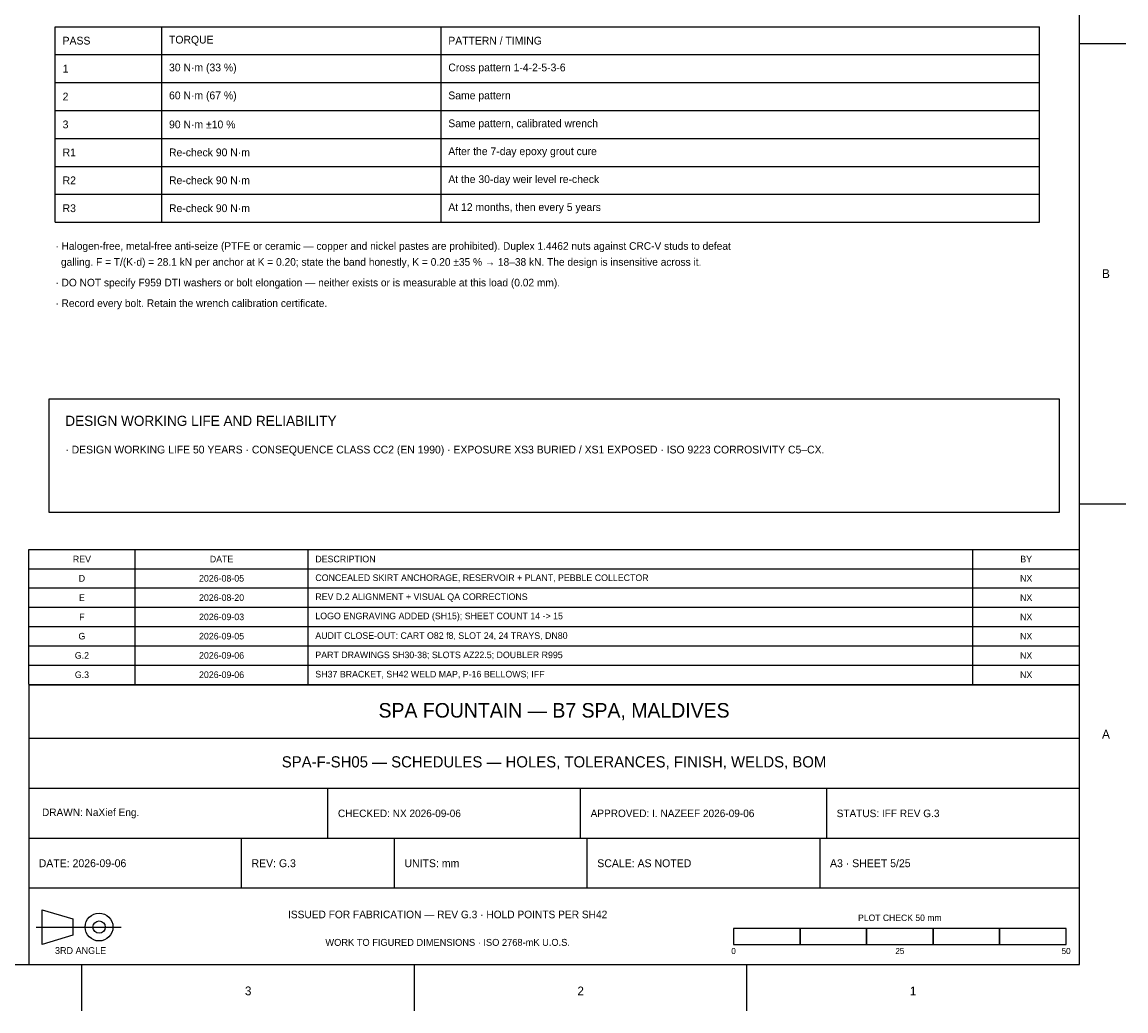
# Model space of a CAD drawing. Header units: millimetres. Extents: x 3 to 417, y 2 to 294.
# Tile 3 of 4: x 251 to 417, y 3 to 152. Entities that reach past the tile are written whole.
import ezdxf

# ---------------------------------------------------------------- set-up
doc = ezdxf.new("R2010")
doc.units = ezdxf.units.MM
for name, color, linetype in [('DIM', 3, 'Continuous'), ('OUTLINE', 7, 'Continuous'), ('TEXT', 2, 'Continuous'), ('TITLEBLOCK', 7, 'Continuous')]:
    doc.layers.add(name, color=color, linetype=linetype)

msp = doc.modelspace()

# ---------------------------------------------------------------- linework, layer by layer
at = {"layer": 'DIM'}
for p, q in [((256, 151), (404, 151)), ((256, 121.6), (256, 151)), ((272, 121.6), (272, 151)), ((314, 121.6), (314, 151)), ((404, 121.6), (404, 151)), ((256, 146.8), (404, 146.8)), ((256, 142.6), (404, 142.6)), ((256, 138.4), (404, 138.4)), ((256, 134.2), (404, 134.2)), ((256, 130), (404, 130)), ((256, 125.8), (404, 125.8)), ((256, 121.6), (404, 121.6))]:
    msp.add_line(p, q, dxfattribs=at)
at = {"layer": 'OUTLINE'}
msp.add_lwpolyline([(255, 78), (407, 78), (407, 95), (255, 95)], close=True, dxfattribs=at)
at = {"layer": 'TITLEBLOCK'}
for p, q in [((410, 148.5), (417, 148.5)), ((410, 79.25), (417, 79.25)), ((252, 72.4), (410, 72.4)), ((252, 52.1), (252, 72.4)), ((268, 52.1), (268, 72.4)), ((294, 52.1), (294, 72.4)), ((394, 52.1), (394, 72.4)), ((410, 52.1), (410, 72.4)), ((252, 69.5), (410, 69.5)), ((252, 66.6), (410, 66.6)), ((252, 63.7), (410, 63.7)), ((252, 60.8), (410, 60.8)), ((252, 57.9), (410, 57.9)), ((252, 55), (410, 55)), ((252, 52.1), (410, 52.1)), ((252, 44), (410, 44)), ((252, 36.5), (410, 36.5)), ((297, 29), (297, 36.5)), ((335, 29), (335, 36.5)), ((372, 29), (372, 36.5)), ((252, 29), (410, 29)), ((284, 21.5), (284, 29)), ((307, 21.5), (307, 29)), ((336, 21.5), (336, 29)), ((371, 21.5), (371, 29)), ((252, 21.5), (410, 21.5)), ((253.13, 15.61), (265.89, 15.61)), ((260, 3), (260, 10)), ((310, 3), (310, 10)), ((360, 3), (360, 10))]:
    msp.add_line(p, q, dxfattribs=at)
for points in [[(10, 10), (410, 10), (410, 287), (10, 287)], [(252, 10), (410, 10), (410, 52), (252, 52)], [(358, 13), (368, 13), (368, 15.4), (358, 15.4)], [(368, 13), (378, 13), (378, 15.4), (368, 15.4)], [(378, 13), (388, 13), (388, 15.4), (378, 15.4)], [(388, 13), (398, 13), (398, 15.4), (388, 15.4)], [(398, 13), (408, 13), (408, 15.4), (398, 15.4)]]:
    msp.add_lwpolyline(points, close=True, dxfattribs=at)
msp.add_lwpolyline([(254, 13), (254, 18.22), (258.64, 16.828), (258.64, 14.392), (254, 13)], dxfattribs=at)
for radius in [2.088, 0.928]:
    msp.add_circle((262.584, 15.61), radius, dxfattribs=at)

# ---------------------------------------------------------------- texts
at = {"layer": 'TEXT'}
for s, insert, char_height, attachment_point in [('PASS', (257.1, 148.9), 1.1691, 4), ('TORQUE', (273.1, 148.9), 1.1691, 4), ('PATTERN / TIMING', (315.1, 148.9), 1.16914, 4), ('1', (257.1, 144.7), 1.169, 4), ('30 N·m (33 %)', (273.1, 144.7), 1.16914, 4), ('Cross pattern 1-4-2-5-3-6', (315.1, 144.7), 1.16914, 4), ('2', (257.1, 140.5), 1.169, 4), ('60 N·m (67 %)', (273.1, 140.5), 1.16914, 4), ('Same pattern', (315.1, 140.5), 1.16914, 4), ('3', (257.1, 136.3), 1.169, 4), ('90 N·m ±10 %', (273.1, 136.3), 1.16914, 4), ('Same pattern, calibrated wrench', (315.1, 136.3), 1.16914, 4), ('R1', (257.1, 132.1), 1.1691, 4), ('Re-check 90 N·m', (273.1, 132.1), 1.16914, 4), ('After the 7-day epoxy grout cure', (315.1, 132.1), 1.16914, 4), ('R2', (257.1, 127.9), 1.1691, 4), ('Re-check 90 N·m', (273.1, 127.9), 1.16914, 4), ('At the 30-day weir level re-check', (315.1, 127.9), 1.16914, 4), ('Re-check 90 N·m', (273.1, 123.7), 1.16914, 4), ('At 12 months, then every 5 years', (315.1, 123.7), 1.16914, 4), ('R3', (257.1, 123.7), 1.1691, 4), ('· Halogen-free, metal-free anti-seize (PTFE or ceramic — copper and nickel pastes are prohibited). Duplex 1.4462 nuts against CRC-V studs to defeat', (256, 118.6), 1.14372, 1), ('  galling. F = T/(K·d) = 28.1 kN per anchor at K = 0.20; state the band honestly, K = 0.20 ±35 % → 18–38 kN. The design is insensitive across it.', (256, 116.2), 1.14372, 1), ('· DO NOT specify F959 DTI washers or bolt elongation — neither exists or is measurable at this load (0.02 mm).', (256, 113.1), 1.14372, 1), ('· Record every bolt. Retain the wrench calibration certificate.', (256, 110), 1.14372, 1), ('DESIGN WORKING LIFE AND RELIABILITY', (257.5, 92.5), 1.52496, 1), ('· DESIGN WORKING LIFE 50 YEARS · CONSEQUENCE CLASS CC2 (EN 1990) · EXPOSURE XS3 BURIED / XS1 EXPOSED · ISO 9223 CORROSIVITY C5–CX.', (257.5, 88), 1.169136, 1)]:
    msp.add_mtext(s, dxfattribs=dict(at, insert=insert, char_height=char_height, attachment_point=attachment_point))
at = {"layer": 'TITLEBLOCK'}
for s, insert, char_height, attachment_point in [('B', (414, 113.875), 1.322, 5), ('REV', (260, 70.95), 0.9912, 5), ('DATE', (281, 70.95), 0.9912, 5), ('DESCRIPTION', (295.1, 70.95), 0.99122, 4), ('BY', (402, 70.95), 0.9912, 5), ('D', (260, 68.05), 0.991, 5), ('2026-08-05', (281, 68.05), 0.9912, 5), ('CONCEALED SKIRT ANCHORAGE, RESERVOIR + PLANT, PEBBLE COLLECTOR', (295.1, 68.05), 0.99122, 4), ('NX', (402, 68.05), 0.9912, 5), ('E', (260, 65.15), 0.991, 5), ('2026-08-20', (281, 65.15), 0.9912, 5), ('REV D.2 ALIGNMENT + VISUAL QA CORRECTIONS', (295.1, 65.15), 0.99122, 4), ('NX', (402, 65.15), 0.9912, 5), ('F', (260, 62.25), 0.991, 5), ('2026-09-03', (281, 62.25), 0.9912, 5), ('LOGO ENGRAVING ADDED (SH15); SHEET COUNT 14 -> 15', (295.1, 62.25), 0.99122, 4), ('NX', (402, 62.25), 0.9912, 5), ('G', (260, 59.35), 0.991, 5), ('2026-09-05', (281, 59.35), 0.9912, 5), ('AUDIT CLOSE-OUT: CART O82 f8, SLOT 24, 24 TRAYS, DN80', (295.1, 59.35), 0.99122, 4), ('NX', (402, 59.35), 0.9912, 5), ('G.2', (260, 56.45), 0.9912, 5), ('2026-09-06', (281, 56.45), 0.9912, 5), ('PART DRAWINGS SH30-38; SLOTS AZ22.5; DOUBLER R995', (295.1, 56.45), 0.99122, 4), ('NX', (402, 56.45), 0.9912, 5), ('G.3', (260, 53.55), 0.9912, 5), ('2026-09-06', (281, 53.55), 0.9912, 5), ('SH37 BRACKET, SH42 WELD MAP, P-16 BELLOWS; IFF', (295.1, 53.55), 0.99122, 4), ('NX', (402, 53.55), 0.9912, 5), ('SPA FOUNTAIN — B7 SPA, MALDIVES', (331, 48), 2.18578, 5), ('A', (414, 44.625), 1.322, 5), ('SPA-F-SH05 — SCHEDULES — HOLES, TOLERANCES, FINISH, WELDS, BOM', (331, 40.3), 1.67746, 5), ('DRAWN: NaXief Eng.', (254, 32.7), 1.13101, 4), ('CHECKED: NX 2026-09-06', (298.5, 32.7), 1.13101, 4), ('APPROVED: I. NAZEEF 2026-09-06', (336.5, 32.7), 1.13101, 4), ('STATUS: IFF REV G.3', (373.5, 32.7), 1.13101, 4), ('DATE: 2026-09-06', (253.5, 25.2), 1.18184, 4), ('REV: G.3', (285.5, 25.2), 1.1818, 4), ('UNITS: mm', (308.5, 25.2), 1.1818, 4), ('SCALE: AS NOTED', (337.5, 25.2), 1.18184, 4), ('A3 · SHEET 5/25', (372.5, 25.2), 1.18184, 4), ('ISSUED FOR FABRICATION — REV G.3 · HOLD POINTS PER SH42', (315, 17.5), 1.14372, 5), ('PLOT CHECK 50 mm', (383, 17), 0.96581, 5), ('WORK TO FIGURED DIMENSIONS · ISO 2768-mK U.O.S.', (315, 13.3), 1.04206, 5), ('3RD ANGLE', (259.8, 12.072), 1.0166, 5), ('0', (358, 12), 0.915, 5), ('25', (383, 12), 0.915, 5), ('50', (408, 12), 0.915, 5), ('3', (285, 6), 1.322, 5), ('2', (335, 6), 1.322, 5), ('1', (385, 6), 1.322, 5)]:
    msp.add_mtext(s, dxfattribs=dict(at, insert=insert, char_height=char_height, attachment_point=attachment_point))

doc.saveas('drawing.dxf')
